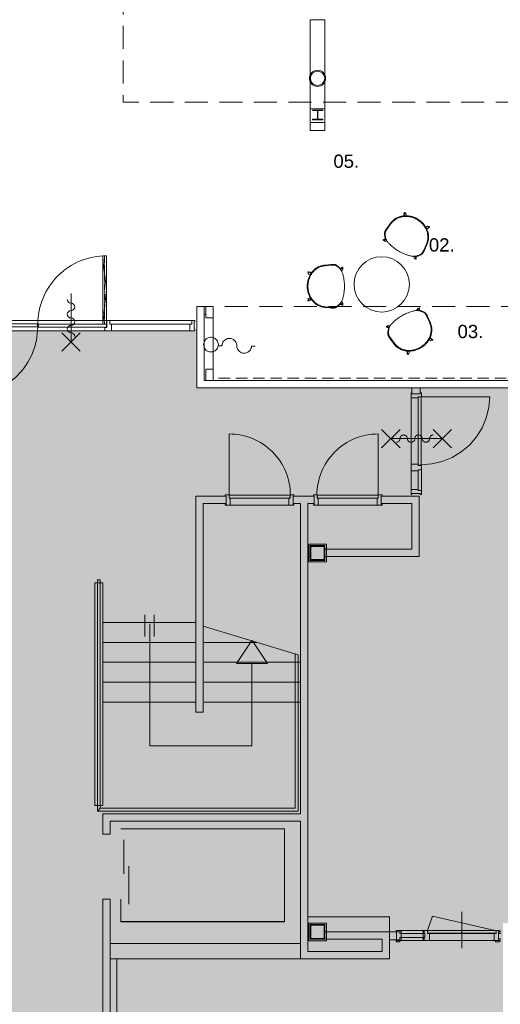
# Model space of a CAD drawing. Header units: millimetres. Extents: x -28656 to 67349, y -24410 to 39654.
# Tile 14 of 135: x 10977 to 17499, y -1946 to 11413. Entities that reach past the tile are written whole.
import ezdxf

# ---------------------------------------------------------------- set-up
doc = ezdxf.new("R2010")
doc.units = ezdxf.units.MM
doc.header["$MEASUREMENT"] = 0
for name, pattern in [('B0701', [234.119993, 155.999994, -78.119999]), ('B0703', [468.700004, 312.5, -156.200004]), ('HIDDEN', [18.75, 12.5, -6.25])]:
    doc.linetypes.add(name, pattern=pattern)
for name, color, linetype in [('0 2D arcering', 7, 'Continuous'), ('00 Bestaand', 7, 'Continuous'), ('82 Interieur', 7, 'Continuous'), ('84 Vaste inrichting', 7, 'Continuous'), ('New_82 Interieur', 7, 'Continuous'), ('New_83 Losse inrichting', 7, 'Continuous'), ('New_83 Losse inrichting 2D arcering', 7, 'Continuous'), ('New_Info losse inrichting', 7, 'Continuous')]:
    doc.layers.add(name, color=color, linetype=linetype)
doc.styles.add('GENERATED_STYLE_2', font='txt')

# ---------------------------------------------------------------- blocks, each defined once
blk = doc.blocks.new('Hay about a chair 2D')
at = {"layer": 'New_83 Losse inrichting', "color": 9, "linetype": 'Continuous', "lineweight": 0}
for p, q in [((62, 398), (70, 408)), ((77, 401), (69, 392)), ((70, 408), (79, 417)), ((85, 410), (77, 401)), ((79, 417), (88, 426)), ((94, 418), (85, 410)), ((88, 426), (97, 434)), ((103, 427), (94, 418)), ((97, 434), (112, 446)), ((100, 494), (101, 496)), ((100, 489), (100, 494)), ((100, 487), (100, 489)), ((101, 485), (100, 487)), ((101, 496), (102, 496)), ((106, 475), (101, 485)), ((105, 495), (102, 496)), ((117, 438), (103, 427)), ((105, 495), (111, 475)), ((105, 495), (126, 491)), ((106, 475), (106, 475)), ((106, 474), (106, 475)), ((106, 472), (106, 474)), ((106, 471), (106, 472)), ((106, 468), (106, 471)), ((106, 468), (108, 466)), ((115, 451), (108, 466)), ((111, 475), (120, 455)), ((112, 446), (116, 449)), ((115, 451), (116, 449)), ((116, 449), (118, 450)), ((132, 449), (117, 438)), ((118, 450), (121, 453)), ((120, 455), (121, 453)), ((121, 453), (127, 457)), ((126, 491), (127, 491)), ((127, 491), (129, 490)), ((127, 457), (138, 464)), ((129, 490), (129, 489)), ((129, 489), (131, 483)), ((131, 483), (138, 472)), ((143, 455), (132, 449)), ((138, 472), (141, 465)), ((138, 464), (141, 465)), ((141, 465), (149, 470)), ((153, 461), (143, 455)), ((149, 470), (161, 475)), ((164, 467), (153, 461)), ((161, 475), (172, 481)), ((176, 472), (164, 467)), ((172, 481), (184, 485)), ((187, 476), (176, 472)), ((184, 485), (196, 490)), ((199, 481), (187, 476)), ((196, 490), (208, 493)), ((211, 484), (199, 481)), ((208, 493), (221, 497)), ((223, 488), (211, 484)), ((221, 497), (233, 499)), ((235, 490), (223, 488)), ((233, 499), (246, 502)), ((247, 492), (235, 490)), ((246, 502), (259, 504)), ((259, 494), (247, 492)), ((259, 504), (271, 505)), ((272, 495), (259, 494)), ((271, 505), (284, 506)), ((284, 496), (272, 495)), ((284, 506), (297, 506)), ((297, 496), (284, 496)), ((297, 506), (310, 506)), ((309, 496), (297, 496)), ((322, 495), (309, 496)), ((310, 506), (323, 505)), ((334, 494), (322, 495)), ((323, 505), (335, 504)), ((347, 492), (334, 494)), ((335, 504), (348, 502)), ((359, 490), (347, 492)), ((348, 502), (361, 499)), ((371, 488), (359, 490)), ((361, 499), (373, 497)), ((383, 484), (371, 488)), ((373, 497), (385, 493)), ((395, 481), (383, 484)), ((385, 493), (398, 490)), ((407, 476), (395, 481)), ((398, 490), (410, 485)), ((418, 472), (407, 476)), ((410, 485), (422, 481)), ((429, 467), (418, 472)), ((422, 481), (433, 475)), ((440, 461), (429, 467)), ((433, 475), (444, 470)), ((451, 455), (440, 461)), ((444, 470), (453, 465)), ((462, 449), (451, 455)), ((453, 465), (456, 472)), ((453, 465), (456, 464)), ((456, 472), (463, 483)), ((456, 464), (466, 457)), ((477, 438), (462, 449)), ((463, 483), (465, 489)), ((465, 490), (466, 491)), ((465, 489), (465, 490)), ((466, 491), (468, 491)), ((466, 457), (472, 453)), ((489, 495), (468, 491)), ((472, 453), (473, 455)), ((472, 453), (476, 450)), ((473, 455), (483, 475)), ((476, 450), (478, 449)), ((491, 427), (477, 438)), ((478, 449), (479, 451)), ((478, 449), (482, 446)), ((486, 466), (479, 451)), ((482, 446), (497, 434)), ((483, 475), (489, 495)), ((487, 468), (486, 466)), ((488, 474), (487, 472)), ((487, 472), (487, 471)), ((487, 471), (487, 468)), ((493, 485), (488, 475)), ((488, 475), (488, 475)), ((488, 475), (488, 474)), ((489, 495), (492, 496)), ((500, 418), (491, 427)), ((492, 496), (493, 496)), ((493, 496), (494, 494)), ((493, 496), (494, 493)), ((494, 487), (493, 485)), ((494, 494), (494, 493)), ((494, 489), (494, 493)), ((494, 489), (494, 487)), ((497, 434), (506, 426)), ((509, 410), (500, 418)), ((506, 426), (515, 417)), ((517, 401), (509, 410)), ((515, 417), (523, 408)), ((524, 392), (517, 401)), ((523, 408), (532, 398)), ((10, 264), (11, 275)), ((11, 275), (12, 287)), ((12, 287), (15, 299)), ((15, 299), (18, 311)), ((18, 311), (21, 323)), ((20, 273), (19, 262)), ((22, 284), (20, 273)), ((21, 323), (25, 334)), ((24, 296), (22, 284)), ((27, 307), (24, 296)), ((25, 334), (30, 346)), ((30, 319), (27, 307)), ((30, 346), (35, 357)), ((34, 330), (30, 319)), ((38, 341), (34, 330)), ((35, 357), (41, 368)), ((44, 352), (38, 341)), ((41, 368), (48, 378)), ((49, 362), (44, 352)), ((48, 378), (55, 388)), ((55, 372), (49, 362)), ((55, 388), (62, 398)), ((62, 382), (55, 372)), ((69, 392), (62, 382)), ((532, 382), (524, 392)), ((532, 398), (539, 388)), ((538, 372), (532, 382)), ((545, 362), (538, 372)), ((539, 388), (546, 378)), ((550, 352), (545, 362)), ((546, 378), (553, 368)), ((555, 341), (550, 352)), ((553, 368), (558, 357)), ((560, 330), (555, 341)), ((558, 357), (564, 346)), ((564, 319), (560, 330)), ((564, 346), (569, 334)), ((567, 307), (564, 319)), ((570, 296), (567, 307)), ((569, 334), (573, 323)), ((572, 284), (570, 296)), ((574, 273), (572, 284)), ((573, 323), (576, 311)), ((575, 262), (574, 273)), ((576, 311), (579, 299)), ((579, 299), (581, 287)), ((581, 287), (583, 275)), ((583, 275), (584, 264)), ((0, 169), (1, 171)), ((0, 167), (0, 169)), ((0, 165), (0, 167)), ((0, 164), (0, 165)), ((0, 162), (0, 164)), ((0, 160), (0, 162)), ((0, 158), (0, 160)), ((0, 157), (0, 158)), ((0, 155), (0, 157)), ((0, 153), (0, 155)), ((0, 152), (0, 153)), ((0, 150), (0, 152)), ((0, 149), (0, 150)), ((0, 147), (0, 149)), ((0, 146), (0, 147)), ((0, 144), (0, 146)), ((1, 143), (0, 144)), ((1, 182), (2, 184)), ((1, 180), (1, 182)), ((1, 178), (1, 180)), ((1, 176), (1, 178)), ((1, 175), (1, 176)), ((1, 173), (1, 175)), ((1, 171), (1, 173)), ((1, 141), (1, 143)), ((1, 140), (1, 141)), ((1, 139), (1, 140)), ((1, 137), (1, 139)), ((1, 136), (1, 137)), ((2, 134), (1, 136)), ((2, 186), (10, 264)), ((2, 184), (2, 186)), ((2, 132), (2, 134)), ((10, 163), (9, 162)), ((9, 162), (9, 160)), ((9, 160), (9, 158)), ((9, 158), (9, 156)), ((9, 156), (9, 155)), ((9, 155), (9, 153)), ((9, 153), (9, 151)), ((9, 151), (9, 150)), ((9, 150), (9, 148)), ((9, 148), (9, 146)), ((9, 146), (10, 145)), ((11, 178), (10, 176)), ((10, 176), (10, 174)), ((10, 174), (10, 172)), ((10, 172), (10, 171)), ((10, 171), (10, 169)), ((10, 169), (10, 167)), ((10, 167), (10, 165)), ((10, 165), (10, 163)), ((10, 145), (10, 144)), ((10, 144), (10, 142)), ((10, 142), (10, 141)), ((10, 141), (10, 139)), ((10, 139), (10, 138)), ((10, 138), (10, 137)), ((10, 137), (10, 135)), ((10, 135), (11, 134)), ((11, 184), (19, 262)), ((11, 184), (11, 182)), ((11, 182), (11, 180)), ((11, 180), (11, 178)), ((11, 134), (11, 132)), ((583, 183), (575, 262)), ((583, 181), (583, 183)), ((583, 179), (583, 181)), ((583, 177), (583, 179)), ((584, 174), (583, 177)), ((583, 135), (584, 137)), ((583, 132), (583, 135)), ((592, 185), (584, 264)), ((584, 172), (584, 174)), ((584, 170), (584, 172)), ((584, 168), (584, 170)), ((584, 166), (584, 168)), ((584, 163), (584, 166)), ((584, 161), (584, 163)), ((584, 159), (584, 161)), ((584, 157), (584, 159)), ((584, 155), (584, 157)), ((584, 153), (584, 155)), ((584, 151), (584, 153)), ((584, 148), (584, 151)), ((584, 146), (584, 148)), ((584, 145), (584, 146)), ((584, 143), (584, 145)), ((584, 141), (584, 143)), ((584, 139), (584, 141)), ((584, 137), (584, 139)), ((592, 185), (592, 183)), ((592, 183), (592, 181)), ((592, 181), (593, 179)), ((593, 137), (592, 134)), ((592, 134), (592, 132)), ((593, 179), (593, 177)), ((593, 177), (593, 174)), ((593, 174), (593, 172)), ((593, 172), (593, 170)), ((593, 170), (593, 168)), ((593, 168), (594, 165)), ((594, 147), (593, 145)), ((593, 145), (593, 143)), ((593, 143), (593, 141)), ((593, 141), (593, 139)), ((593, 139), (593, 137)), ((594, 165), (594, 163)), ((594, 163), (594, 161)), ((594, 161), (594, 159)), ((594, 159), (594, 157)), ((594, 157), (594, 155)), ((594, 155), (594, 153)), ((594, 153), (594, 151)), ((594, 151), (594, 149)), ((594, 149), (594, 147)), ((3, 130), (2, 132)), ((3, 128), (3, 130)), ((4, 126), (3, 128)), ((4, 124), (4, 126)), ((5, 123), (4, 124)), ((5, 121), (5, 123)), ((6, 120), (5, 121)), ((6, 119), (6, 120)), ((7, 117), (6, 119)), ((8, 116), (7, 117)), ((8, 115), (8, 116)), ((9, 114), (8, 115)), ((10, 113), (9, 114)), ((10, 112), (10, 113)), ((10, 112), (16, 103)), ((11, 132), (11, 130)), ((11, 130), (12, 128)), ((12, 128), (12, 126)), ((12, 126), (13, 124)), ((13, 124), (13, 122)), ((13, 122), (14, 121)), ((14, 121), (15, 119)), ((15, 119), (15, 118)), ((15, 118), (16, 117)), ((16, 117), (16, 115)), ((16, 115), (17, 114)), ((16, 103), (22, 94)), ((17, 114), (18, 113)), ((18, 113), (18, 112)), ((18, 112), (19, 111)), ((19, 111), (20, 110)), ((26, 101), (20, 110)), ((22, 94), (29, 86)), ((32, 93), (26, 101)), ((29, 86), (30, 84)), ((30, 84), (33, 80)), ((38, 85), (32, 93)), ((33, 80), (36, 76)), ((36, 76), (40, 72)), ((39, 83), (38, 85)), ((38, 26), (39, 27)), ((39, 24), (38, 26)), ((42, 79), (39, 83)), ((40, 32), (39, 27)), ((40, 24), (39, 24)), ((40, 72), (45, 67)), ((40, 32), (41, 33)), ((42, 24), (40, 24)), ((41, 33), (42, 34)), ((45, 75), (42, 79)), ((53, 36), (42, 24)), ((42, 34), (44, 36)), ((42, 24), (66, 22)), ((44, 36), (46, 37)), ((44, 36), (44, 36)), ((49, 71), (45, 75)), ((45, 67), (50, 63)), ((46, 37), (47, 39)), ((47, 39), (48, 40)), ((48, 40), (49, 41)), ((53, 67), (49, 71)), ((49, 43), (50, 44)), ((49, 41), (49, 43)), ((50, 63), (56, 59)), ((50, 45), (51, 47)), ((50, 44), (50, 45)), ((51, 49), (53, 50)), ((51, 47), (51, 49)), ((58, 62), (53, 67)), ((53, 50), (60, 56)), ((53, 36), (68, 48)), ((56, 59), (60, 56)), ((63, 57), (58, 62)), ((60, 56), (63, 54)), ((69, 53), (63, 57)), ((63, 54), (65, 53)), ((65, 53), (70, 50)), ((68, 23), (66, 22)), ((68, 48), (70, 50)), ((68, 23), (71, 27)), ((76, 48), (69, 53)), ((70, 50), (79, 45)), ((70, 50), (70, 50)), ((71, 58), (71, 58)), ((71, 27), (80, 32)), ((83, 43), (76, 48)), ((79, 45), (83, 43)), ((80, 32), (89, 39)), ((89, 39), (83, 43)), ((91, 38), (89, 39)), ((100, 34), (91, 38)), ((109, 30), (100, 34)), ((119, 27), (109, 30)), ((129, 24), (119, 27)), ((139, 21), (129, 24)), ((150, 18), (139, 21)), ((168, 14), (150, 18)), ((186, 10), (168, 14)), ((204, 7), (186, 10)), ((223, 5), (204, 7)), ((241, 3), (223, 5)), ((260, 1), (241, 3)), ((278, 0), (260, 1)), ((297, 0), (278, 0)), ((316, 0), (297, 0)), ((334, 1), (316, 0)), ((353, 3), (334, 1)), ((371, 5), (353, 3)), ((390, 7), (371, 5)), ((408, 10), (390, 7)), ((426, 14), (408, 10)), ((444, 18), (426, 14)), ((454, 21), (444, 18)), ((465, 24), (454, 21)), ((475, 27), (465, 24)), ((485, 30), (475, 27)), ((494, 34), (485, 30)), ((503, 38), (494, 34)), ((511, 43), (503, 38)), ((503, 38), (504, 39)), ((504, 39), (515, 45)), ((504, 39), (514, 32)), ((518, 48), (511, 43)), ((514, 32), (522, 27)), ((515, 45), (523, 50)), ((525, 53), (518, 48)), ((526, 23), (522, 27)), ((523, 50), (524, 50)), ((524, 50), (529, 53)), ((524, 50), (526, 48)), ((531, 57), (525, 53)), ((526, 48), (541, 36)), ((527, 22), (526, 23)), ((552, 24), (527, 22)), ((529, 53), (531, 54)), ((536, 62), (531, 57)), ((531, 54), (533, 56)), ((533, 56), (538, 59)), ((533, 56), (541, 50)), ((541, 67), (536, 62)), ((538, 59), (544, 63)), ((545, 71), (541, 67)), ((541, 50), (542, 49)), ((552, 24), (541, 36)), ((542, 49), (543, 47)), ((543, 47), (543, 45)), ((543, 45), (544, 44)), ((544, 63), (549, 67)), ((544, 44), (544, 43)), ((544, 43), (545, 41)), ((548, 75), (545, 71)), ((545, 41), (546, 40)), ((546, 40), (547, 39)), ((547, 39), (548, 37)), ((552, 79), (548, 75)), ((548, 37), (549, 36)), ((549, 67), (553, 72)), ((549, 36), (550, 36)), ((550, 36), (552, 34)), ((554, 83), (552, 79)), ((552, 34), (553, 33)), ((554, 24), (552, 24)), ((553, 72), (557, 76)), ((553, 33), (553, 32)), ((553, 32), (555, 26)), ((560, 90), (554, 83)), ((555, 24), (554, 24)), ((555, 26), (555, 24)), ((557, 76), (561, 80)), ((566, 99), (560, 90)), ((561, 80), (564, 84)), ((564, 84), (570, 92)), ((572, 107), (566, 99)), ((570, 92), (575, 100)), ((574, 110), (572, 107)), ((574, 110), (575, 111)), ((575, 111), (576, 113)), ((575, 100), (581, 109)), ((576, 113), (577, 114)), ((577, 115), (578, 116)), ((577, 114), (577, 115)), ((578, 117), (579, 118)), ((578, 116), (578, 117)), ((579, 119), (580, 121)), ((579, 118), (579, 119)), ((579, 118), (579, 118)), ((580, 122), (581, 124)), ((580, 121), (580, 122)), ((581, 125), (582, 126)), ((581, 124), (581, 125)), ((581, 109), (584, 112)), ((582, 130), (583, 132)), ((582, 128), (582, 130)), ((582, 126), (582, 128)), ((585, 114), (584, 113)), ((584, 113), (584, 112)), ((586, 116), (585, 114)), ((587, 117), (586, 116)), ((587, 119), (587, 118)), ((588, 119), (587, 119)), ((587, 118), (587, 117)), ((589, 121), (588, 120)), ((588, 120), (588, 119)), ((590, 124), (589, 123)), ((589, 123), (589, 121)), ((591, 127), (590, 126)), ((590, 126), (590, 124)), ((592, 132), (591, 130)), ((591, 130), (591, 128)), ((591, 128), (591, 127))]:
    blk.add_line(p, q, dxfattribs=at)

msp = doc.modelspace()

# ---------------------------------------------------------------- hatches: boundary and pattern name
at = {"layer": '0 2D arcering', "linetype": 'Continuous', "lineweight": 0}
h = msp.add_hatch(dxfattribs=at)
h.set_pattern_fill('155_Kunststeen_0001', color=9, style=0, pattern_type=2)
h.set_pattern_definition([(45, (0, 0), (-183.8478, 183.8478), []), (45, (-91.92, 91.92), (-183.8478, 183.8478), [195, -65])])
h.paths.add_polyline_path([(2224.6, -7836.9), (4703.9, -7836.9), (4703.9, -24110.3), (10173.4, -24110.3), (10173.4, -22030.3), (16189.6, -22030.3), (16189.6, -18710.3), (17537.1, -18710.3), (17537.1, -842.7), (28580.9, -842.7), (28580.9, 1037.3), (33749.4, 1037.3), (33749.4, 5435.8), (28580.9, 5435.8), (28580.9, 6419.7), (28580.9, 7309.7), (23318.9, 7309.7), (23318.9, 6419.7), (13378.9, 6419.7), (13378.9, 7192.8), (8308.9, 7192.8), (8308.9, 7439.4), (8308.9, 7557.3), (5678.9, 7557.3), (5678.9, 7439.4), (2224.6, 7439.4)])

# ---------------------------------------------------------------- linework, layer by layer
at = {"layer": '00 Bestaand', "color": 3, "linetype": 'Continuous', "lineweight": 0}
msp.add_line((15018.9, 10617.3), (15018.9, 10617.2), dxfattribs=at)
msp.add_line((15018.9, 10617.3), (15018.9, 10617.2), dxfattribs=at)
at = {"layer": '00 Bestaand', "color": 1, "linetype": 'Continuous', "lineweight": 0}
for p, q in [((12104.5, 7280.3), (12104.5, 8208.9)), ((11673.8, 7690.7), (11673.8, 7065.7)), ((13600.9, 7369.7), (13600.9, 6669.7)), ((10307.9, 7331.8), (13312.6, 7331.8)), ((13287.6, 7281.8), (12224.9, 7281.8)), ((10285.9, 7192.8), (13287.6, 7192.8)), ((16289.4, 6282.3), (16289.4, 5039.8)), ((16289.5, 6349.5), (16289.5, 6349.4)), ((16289.4, 5365.5), (16289.4, 5365.4)), ((16383.1, 5290.3), (16383.1, 5039.8)), ((16428.4, 5309.4), (16428.4, 5024.8)), ((16289.4, 4972.7), (16289.4, 4972.6)), ((16289.4, 4972.7), (16289.4, 4972.6)), ((13833.1, 4826.7), (14631.1, 4826.7)), ((14698.1, 4826.7), (14698.1, 4826.6)), ((14698.1, 4826.7), (14698.1, 4826.6)), ((14698.1, 4826.7), (14698.1, 4826.6)), ((14962.3, 4826.7), (14962.3, 4826.6)), ((14962.3, 4826.7), (14962.3, 4826.6)), ((14962.3, 4826.7), (14962.3, 4826.6)), ((15827.3, 4826.7), (15029.3, 4826.7)), ((14817.9, 3590.7), (14817.9, 3590.7)), ((12113.9, 3234.7), (13358.9, 3234.7)), ((12676.8, 3043.1), (12676.8, 3336.5)), ((12742.1, 1559.4), (12742.1, 3214.4)), ((12801.4, 3336.5), (12801.4, 3043.1)), ((13468.9, 3185.4), (14756.4, 2796.4)), ((12113.9, 2964.7), (13358.9, 2964.7)), ((14199.5, 2964.7), (13478.9, 2964.7)), ((12113.9, 2694.7), (13358.9, 2694.7)), ((14778.9, 2694.7), (13478.9, 2694.7)), ((14128.9, 1559.4), (14128.9, 2679.4)), ((12113.9, 2424.7), (13358.9, 2424.7)), ((14778.9, 2424.7), (13478.9, 2424.7)), ((12113.9, 2154.7), (13358.9, 2154.7)), ((14778.9, 2154.7), (13478.9, 2154.7)), ((14826.4, 2193.7), (14826.4, 2193.7)), ((14834.9, 1753.5), (14834.9, 1753.5)), ((14128.9, 1559.4), (12742.1, 1559.4)), ((14569.1, 436.8), (12349.1, 436.8)), ((14569.1, 434.4), (12349.1, 434.4)), ((14569.1, 434.4), (12349.1, 434.4)), ((14569.1, -823.2), (14569.1, 436.8)), ((14569.1, -825.6), (14569.1, 434.4)), ((14569.1, -825.6), (14569.1, 434.4)), ((12389.1, -173.2), (12389.1, 286.8)), ((12389.1, -175.6), (12389.1, 284.4)), ((12389.1, -175.6), (12389.1, 284.4)), ((12459.1, -583.2), (12459.1, -73.2)), ((12459.1, -585.6), (12459.1, -75.6)), ((12459.1, -585.6), (12459.1, -75.6)), ((12349.1, -823.2), (12349.1, -520.3)), ((12349.1, -825.6), (12349.1, -522.8)), ((12349.1, -825.6), (12349.1, -522.8)), ((14569.1, -823.2), (12349.1, -823.2)), ((14569.1, -825.6), (12349.1, -825.6)), ((14569.1, -825.6), (12349.1, -825.6)), ((17483.9, -942.2), (16083.9, -942.2)), ((16134.9, -985.2), (16475.9, -985.2)), ((16134.9, -1038.2), (16475.9, -1038.2)), ((16535.9, -985.2), (17415.9, -985.2)), ((16134.9, -1081.2), (17415.9, -1081.2)), ((12294.6, -3400.8), (12294.6, -1330.3))]:
    msp.add_line(p, q, dxfattribs=at)
at = {"layer": '00 Bestaand', "color": 3, "linetype": 'HIDDEN', "lineweight": 0}
for p, q in [((12104.5, 8189.9), (12154.5, 7745.3)), ((12127.1, 8200.3), (12127.1, 7280.3)), ((12154.5, 7745.3), (12104.5, 7280.3))]:
    msp.add_line(p, q, dxfattribs=at)
at = {"layer": '00 Bestaand', "color": 2, "linetype": 'Continuous', "lineweight": 0}
for p, q in [((16298.4, 6337.4), (16298.4, 6419.7)), ((16410.4, 6337.4), (16410.4, 6419.7)), ((14888.9, -760.6), (15993.9, -760.6)), ((15993.9, -960.3), (15993.9, -760.6)), ((15993.9, -960.6), (16122, -962.7)), ((15993.9, -1072.6), (16122, -1072.6))]:
    msp.add_line(p, q, dxfattribs=at)
at = {"layer": '00 Bestaand', "color": 9, "linetype": 'Continuous', "lineweight": 0}
for p, q in [((13766.1, 4826.7), (13766.1, 4826.6)), ((13766.1, 4826.7), (13766.1, 4826.6)), ((15894.3, 4826.7), (15894.3, 4826.6)), ((15894.3, 4826.7), (15894.3, 4826.6)), ((16615.9, -985.2), (16615.9, -985.3)), ((16615.9, -985.2), (16615.9, -985.3)), ((16615.9, -985.2), (16615.9, -985.3))]:
    msp.add_line(p, q, dxfattribs=at)
at = {"layer": '00 Bestaand', "color": 1, "linetype": 'B0703', "lineweight": 0, "flags": 128}
msp.add_lwpolyline([(45180, 11359.9), (22639.6, 15951.5), (22639.6, 14776.5, -0.1508341), (12379.4, 13705), (12379.4, 10292.3), (29943.9, 10292.3, -0.3435825), (32683.8, 8292.1), (37809.7, 8291.9), (37379.8, 10309.3), (44966, 10309.3)], format="xyb", close=True, dxfattribs=at)
at = {"layer": '00 Bestaand', "color": 3, "linetype": 'Continuous', "lineweight": 0, "flags": 128}
msp.add_lwpolyline([(15128.5, 10617.3, 1), (14909.4, 10617.3, 1), (15128.5, 10617.3), (15116, 10617.3, -1), (14921.9, 10617.3, -1), (15116, 10617.3)], format="xyb", close=True, dxfattribs=at)
msp.add_lwpolyline([(15128.5, 10617.3, 1), (14909.4, 10617.3, 1), (15128.5, 10617.3), (15116, 10617.3, -1), (14921.9, 10617.3, -1), (15116, 10617.3)], format="xyb", close=True, dxfattribs=at)
at = {"layer": '00 Bestaand', "color": 2, "linetype": 'Continuous', "lineweight": 0, "flags": 128}
msp.add_lwpolyline([(15128.5, 10617.3, 1), (14909.4, 10617.3, 1), (15128.5, 10617.3), (15116, 10617.3, -1), (14921.9, 10617.3, -1), (15116, 10617.3)], format="xyb", close=True, dxfattribs=at)
msp.add_lwpolyline([(15128.5, 10617.3, 1), (14909.4, 10617.3, 1), (15128.5, 10617.3), (15116, 10617.3, -1), (14921.9, 10617.3, -1), (15116, 10617.3)], format="xyb", close=True, dxfattribs=at)
for points in [[(15128.5, 10617.3, 1), (14909.4, 10617.3)], [(15128.5, 10617.3, 1), (14909.4, 10617.3)], [(14909.4, 10617.3, 1), (15128.5, 10617.3)], [(14909.4, 10617.3, 1), (15128.5, 10617.3)], [(13820.1, 4962.3), (13820.1, 5792.3, -0.4142136), (14650.1, 4962.3)], [(15840.3, 4962.3), (15840.3, 5792.3, 0.4142136), (15010.3, 4962.3)]]:
    msp.add_lwpolyline(points, format="xyb", dxfattribs=at)
for points in [[(15118.9, 10019.7), (15118.9, 10202.3), (14918.9, 10202.3), (14918.9, 10019.7)], [(15118.9, 10019.7), (15118.9, 10202.3), (14918.9, 10202.3), (14918.9, 10019.7)], [(14948.9, 10187.3), (15088.9, 10187.3), (15088.9, 10178.8), (15021.7, 10178.8), (15021.7, 10062.8), (15088.9, 10062.8), (15088.9, 10054.3), (14948.9, 10054.3), (14948.9, 10062.8), (15016.2, 10062.8), (15016.2, 10178.8), (14948.9, 10178.8)], [(14948.9, 10187.3), (15088.9, 10187.3), (15088.9, 10178.8), (15021.7, 10178.8), (15021.7, 10062.8), (15088.9, 10062.8), (15088.9, 10054.3), (14948.9, 10054.3), (14948.9, 10062.8), (15016.2, 10062.8), (15016.2, 10178.8), (14948.9, 10178.8)], [(13766.1, 4835.7), (13766.1, 4826.7), (13833.1, 4826.7), (13833.1, 4920.4), (13818.1, 4920.4), (13818.1, 4965.7), (13766.1, 4965.7), (13766.1, 4947.7), (13778.1, 4947.7), (13778.1, 4835.7)], [(13820.1, 4922.3), (13820.1, 4962.3), (14646.2, 4962.3), (14643.2, 4922.3)], [(14698.1, 4835.7), (14698.1, 4826.7), (14631.1, 4826.7), (14631.1, 4920.4), (14646.1, 4920.4), (14646.1, 4965.7), (14698.1, 4965.7), (14698.1, 4947.7), (14686.1, 4947.7), (14686.1, 4835.7)], [(14962.3, 4835.7), (14962.3, 4826.7), (15029.3, 4826.7), (15029.3, 4920.4), (15014.3, 4920.4), (15014.3, 4965.7), (14962.3, 4965.7), (14962.3, 4947.7), (14974.3, 4947.7), (14974.3, 4835.7)], [(15840.3, 4922.3), (15840.3, 4962.3), (15014.2, 4962.3), (15017.2, 4922.3)], [(15894.3, 4835.7), (15894.3, 4826.7), (15827.3, 4826.7), (15827.3, 4920.4), (15842.3, 4920.4), (15842.3, 4965.7), (15894.3, 4965.7), (15894.3, 4947.7), (15882.3, 4947.7), (15882.3, 4835.7)], [(14919, 4277.3), (14919, 4077.3), (15119, 4077.3), (15119, 4277.3)], [(14919, 4277.3), (14919, 4077.3), (15119, 4077.3), (15119, 4277.3)], [(14919, 4277.3), (14919, 4077.3), (15119, 4077.3), (15119, 4277.3)], [(14919, 4277.3), (14919, 4077.3), (15119, 4077.3), (15119, 4277.3)], [(14929, 4267.3), (14929, 4087.3), (15109, 4087.3), (15109, 4267.3)], [(14929, 4267.3), (14929, 4087.3), (15109, 4087.3), (15109, 4267.3)], [(14929, 4267.3), (14929, 4087.3), (15109, 4087.3), (15109, 4267.3)], [(14929, 4267.3), (14929, 4087.3), (15109, 4087.3), (15109, 4267.3)], [(12103.9, 749.4), (12103.9, 3773.7), (11998.9, 3773.7), (11998.9, 749.4)], [(14919, -862.7), (14919, -1062.7), (15119, -1062.7), (15119, -862.7)], [(14919, -862.7), (14919, -1062.7), (15119, -1062.7), (15119, -862.7)], [(14929, -872.7), (14929, -1052.7), (15109, -1052.7), (15109, -872.7)], [(14929, -872.7), (14929, -1052.7), (15109, -1052.7), (15109, -872.7)], [(14788.9, -1120.3), (14788.9, -1330.3), (12203.9, -1330.3), (12203.9, -1120.3)]]:
    msp.add_lwpolyline(points, close=True, dxfattribs=at)
at = {"layer": '00 Bestaand', "color": 1, "linetype": 'Continuous', "lineweight": 0, "flags": 128}
for points in [[(12154.5, 7280.3), (12154.5, 8210.3, 0.4142136), (11224.5, 7280.3)], [(10291.3, 7244.3), (10291.3, 6314.3, 0.4142136), (11221.3, 7244.3)]]:
    msp.add_lwpolyline(points, format="xyb", dxfattribs=at)
for points in [[(11673.8, 7540.7), (11673.8, 7040.7)], [(11673.8, 7540.7), (11673.8, 7040.7)], [(13378.9, 6419.7), (13378.9, 7519.7), (13428.9, 7519.7)], [(13378.9, 6419.7), (13378.9, 7519.7), (13428.9, 7519.7)], [(13478.9, 6519.7), (13478.9, 7519.7), (13428.9, 7519.7)], [(13478.9, 6519.7), (13478.9, 7519.7), (13428.9, 7519.7)], [(13478.9, 7469.7), (13478.9, 7519.7), (13500.9, 7519.7), (13500.9, 7469.7)], [(13478.9, 7469.7), (13478.9, 7519.7), (13500.9, 7519.7), (13500.9, 7469.7)], [(13550.9, 7519.7), (13500.9, 7519.7), (13500.9, 7369.7), (13550.9, 7369.7)], [(13550.9, 7519.7), (13500.9, 7519.7), (13500.9, 7369.7), (13550.9, 7369.7)], [(13550.9, 7519.7), (13600.9, 7519.7), (13600.9, 7369.7), (13550.9, 7369.7)], [(13550.9, 7519.7), (13600.9, 7519.7), (13600.9, 7369.7), (13550.9, 7369.7)], [(13478.9, 7469.7), (13478.9, 7419.7), (13500.9, 7419.7), (13500.9, 7469.7)], [(13478.9, 7469.7), (13478.9, 7419.7), (13500.9, 7419.7), (13500.9, 7469.7)], [(11548.8, 6915.7), (11798.8, 7165.7)], [(11798.8, 6915.7), (11548.8, 7165.7)], [(11548.8, 6915.7), (11798.8, 7165.7)], [(11798.8, 6915.7), (11548.8, 7165.7)], [(13673.2, 6988.2), (13723.2, 6988.2), (13724.5, 7004.6), (13728.6, 7020.7), (13735.2, 7035.8), (13744.3, 7049.6), (13755.4, 7061.8), (13768.5, 7071.9), (13783, 7079.8), (13798.6, 7085.1), (13814.9, 7087.8), (13831.4, 7087.8), (13847.7, 7085.1), (13863.3, 7079.8), (13877.9, 7071.9), (13890.9, 7061.8), (13902.1, 7049.6), (13911.1, 7035.8), (13917.7, 7020.7), (13921.8, 7004.6), (13923.2, 6988.2), (13924.6, 6971), (13929.1, 6954.4), (13936.2, 6938.7), (13946, 6924.6), (13958.1, 6912.3), (13972, 6902.2), (13987.5, 6894.7), (14004.1, 6890), (14021.2, 6888.2), (14038.4, 6889.3), (14055.1, 6893.4), (14070.9, 6900.3), (14085.3, 6909.7), (14097.8, 6921.5), (14108.1, 6935.3), (14115.9, 6950.7), (14121, 6967.1), (14123.2, 6984.2), (14173.2, 6984.2)], [(13550.9, 6669.7), (13500.9, 6669.7), (13500.9, 6519.7), (13550.9, 6519.7)], [(13550.9, 6669.7), (13500.9, 6669.7), (13500.9, 6519.7), (13550.9, 6519.7)], [(13550.9, 6669.7), (13600.9, 6669.7), (13600.9, 6519.7), (13550.9, 6519.7)], [(13550.9, 6669.7), (13600.9, 6669.7), (13600.9, 6519.7), (13550.9, 6519.7)], [(13378.9, 6419.7), (13518.9, 6419.7)], [(13378.9, 6419.7), (13518.9, 6419.7)], [(13478.9, 6519.7), (13518.9, 6519.7)], [(13478.9, 6519.7), (13518.9, 6519.7)], [(13518.9, 6519.7), (13818.9, 6519.7)], [(13518.9, 6519.7), (13818.9, 6519.7)], [(13518.9, 6419.7), (13818.9, 6419.7)], [(13518.9, 6419.7), (13818.9, 6419.7)], [(13818.9, 6519.7), (22978.9, 6519.7), (22978.9, 6469.7)], [(13818.9, 6519.7), (22978.9, 6519.7), (22978.9, 6469.7)], [(13818.9, 6419.7), (22978.9, 6419.7), (22978.9, 6469.7)], [(13818.9, 6419.7), (22978.9, 6419.7), (22978.9, 6469.7)], [(16425, 6295.3), (17355, 6295.3), (17342.8, 6150.5), (17308.1, 6009.3), (17251.8, 5875.4), (17175.3, 5751.9), (17080.4, 5641.9), (16969.6, 5548.2), (16845.5, 5473), (16711.1, 5418.1), (16569.9, 5385), (16425.2, 5374.5)], [(15888.4, 5854), (16138.4, 5604)], [(15888.4, 5604), (16138.4, 5854)], [(15888.4, 5854), (16138.4, 5604)], [(15888.4, 5604), (16138.4, 5854)], [(16238.4, 5729), (16237.8, 5737.3), (16235.7, 5745.3), (16232.4, 5752.8), (16227.9, 5759.8), (16222.3, 5765.8), (16215.8, 5770.9), (16208.5, 5774.8), (16200.7, 5777.5), (16192.6, 5778.9), (16184.3, 5778.9), (16176.2, 5777.5), (16168.4, 5774.8), (16161.1, 5770.9), (16154.6, 5765.8), (16149, 5759.8), (16144.5, 5752.8), (16141.2, 5745.3), (16139.1, 5737.3), (16138.4, 5729)], [(16438.4, 5729), (16437.8, 5737.3), (16435.7, 5745.3), (16432.4, 5752.8), (16427.9, 5759.8), (16422.3, 5765.8), (16415.8, 5770.9), (16408.5, 5774.8), (16400.7, 5777.5), (16392.6, 5778.9), (16384.3, 5778.9), (16376.2, 5777.5), (16368.4, 5774.8), (16361.1, 5770.9), (16354.6, 5765.8), (16349, 5759.8), (16344.5, 5752.8), (16341.2, 5745.3), (16339.1, 5737.3), (16338.4, 5729)], [(16588.4, 5779), (16579.8, 5778.2), (16571.4, 5775.9), (16563.5, 5772.2), (16556.4, 5767.2), (16550.3, 5761.1), (16545.3, 5754), (16541.6, 5746.1), (16539.3, 5737.7), (16538.4, 5729)], [(16838.4, 5854), (16588.4, 5604)], [(16838.4, 5604), (16588.4, 5854)], [(16838.4, 5854), (16588.4, 5604)], [(16838.4, 5604), (16588.4, 5854)], [(16513.4, 5729), (16013.4, 5729)], [(16513.4, 5729), (16013.4, 5729)], [(16663.4, 5729), (16038.4, 5729)], [(16088.4, 5679), (16097.1, 5679.9), (16105.5, 5682.2), (16113.4, 5685.9), (16120.5, 5690.9), (16126.6, 5697), (16131.6, 5704.1), (16135.3, 5712), (16137.6, 5720.4), (16138.4, 5729)], [(16213.4, 5729), (16713.4, 5729)], [(16213.4, 5729), (16713.4, 5729)], [(16238.4, 5729), (16239.1, 5720.8), (16241.2, 5712.8), (16244.5, 5705.2), (16249, 5698.3), (16254.6, 5692.3), (16261.1, 5687.2), (16268.4, 5683.3), (16276.2, 5680.6), (16284.3, 5679.2), (16292.6, 5679.2), (16300.7, 5680.6), (16308.5, 5683.3), (16315.8, 5687.2), (16322.3, 5692.3), (16327.9, 5698.3), (16332.4, 5705.2), (16335.7, 5712.8), (16337.8, 5720.8), (16338.4, 5729)], [(16438.4, 5729), (16439.1, 5720.8), (16441.2, 5712.8), (16444.5, 5705.2), (16449, 5698.3), (16454.6, 5692.3), (16461.1, 5687.2), (16468.4, 5683.3), (16476.2, 5680.6), (16484.3, 5679.2), (16492.6, 5679.2), (16500.7, 5680.6), (16508.5, 5683.3), (16515.8, 5687.2), (16522.3, 5692.3), (16527.9, 5698.3), (16532.4, 5705.2), (16535.7, 5712.8), (16537.8, 5720.8), (16538.4, 5729)], [(17426.9, -942.2), (16580.6, -751), (16510.9, -942.2)], [(16975.9, -1185.9), (16975.9, -688.9)]]:
    msp.add_lwpolyline(points, dxfattribs=at)
at = {"layer": '00 Bestaand', "color": 2, "linetype": 'Continuous', "lineweight": 0, "flags": 128}
for points in [[(13378.9, 6419.7), (13378.9, 7519.7), (13428.9, 7519.7)], [(13478.9, 6519.7), (13478.9, 7519.7), (13428.9, 7519.7)], [(13478.9, 7469.7), (13478.9, 7519.7), (13500.9, 7519.7), (13500.9, 7469.7)], [(13550.9, 7519.7), (13500.9, 7519.7), (13500.9, 7369.7), (13550.9, 7369.7)], [(13550.9, 7519.7), (13600.9, 7519.7), (13600.9, 7369.7), (13550.9, 7369.7)], [(13478.9, 7469.7), (13478.9, 7419.7), (13500.9, 7419.7), (13500.9, 7469.7)], [(13550.9, 6669.7), (13500.9, 6669.7), (13500.9, 6519.7), (13550.9, 6519.7)], [(13550.9, 6669.7), (13600.9, 6669.7), (13600.9, 6519.7), (13550.9, 6519.7)], [(13378.9, 6419.7), (13518.9, 6419.7)], [(13478.9, 6519.7), (13518.9, 6519.7)], [(13518.9, 6519.7), (13818.9, 6519.7)], [(13518.9, 6419.7), (13818.9, 6419.7)], [(13818.9, 6519.7), (22978.9, 6519.7), (22978.9, 6469.7)], [(13818.9, 6419.7), (22978.9, 6419.7), (22978.9, 6469.7)], [(13780.2, 4897.7), (13780.2, 4947.7), (13368.9, 4947.7)], [(13418.9, 2019.7), (13368.9, 2019.7), (13368.9, 4947.7)], [(13418.9, 2019.7), (13368.9, 2019.7), (13368.9, 4947.7)], [(13418.9, 2019.7), (13368.9, 2019.7), (13368.9, 4947.7)], [(14838.9, 4947.7), (14688.2, 4947.7), (14688.2, 4897.7)], [(14974.3, 4897.7), (14974.3, 4947.7), (14838.9, 4947.7)], [(16399.6, 4947.7), (15882.3, 4947.7), (15882.3, 4897.7)], [(16399.6, 4947.7), (15882.3, 4947.7), (15882.3, 4897.7)], [(16399.6, 4947.7), (15882.3, 4947.7), (15882.3, 4897.7)], [(16399.6, 4947.7), (16399.6, 4129.4)], [(16399.6, 4947.7), (16399.6, 4129.4)], [(16399.6, 4947.7), (16399.6, 4129.4)], [(13418.9, 2019.7), (13468.9, 2019.7), (13468.9, 4847.7)], [(13780.2, 4897.7), (13780.2, 4847.7), (13468.9, 4847.7)], [(13780.2, 4897.7), (13780.2, 4847.7), (13468.9, 4847.7)], [(13780.2, 4897.7), (13780.2, 4847.7), (13468.9, 4847.7)], [(14788.9, 4847.7), (14688.2, 4847.7), (14688.2, 4897.7)], [(14788.9, 4847.7), (14688.2, 4847.7), (14688.2, 4897.7)], [(14788.9, 4847.7), (14688.2, 4847.7), (14688.2, 4897.7)], [(14788.9, 639.7), (14788.9, 4847.7)], [(14788.9, 639.7), (14788.9, 4847.7)], [(14788.9, 639.7), (14788.9, 4847.7)], [(14974.3, 4897.7), (14974.3, 4847.7), (14888.9, 4847.7)], [(14974.3, 4897.7), (14974.3, 4847.7), (14888.9, 4847.7)], [(14974.3, 4897.7), (14974.3, 4847.7), (14888.9, 4847.7)], [(14888.9, 589.7), (14888.9, 4847.7)], [(16299.6, 4847.7), (15882.3, 4847.7), (15882.3, 4897.7)], [(16299.6, 4847.7), (16299.6, 4229.4)], [(16299.6, 4229.4), (15119, 4229.4), (15119, 4179.4)], [(16399.6, 4129.4), (15119, 4129.4), (15119, 4179.4)], [(16399.6, 4129.4), (15119, 4129.4), (15119, 4179.4)], [(16399.6, 4129.4), (15119, 4129.4), (15119, 4179.4)], [(12071.4, 716.9), (12071.4, 3813.7), (12031.4, 3813.7), (12031.4, 676.9)], [(14127, 2989.4), (13918.9, 2679.4), (14338.9, 2679.4), (14130.9, 2989.4)], [(14756.4, 676.9), (14756.4, 2796.4), (14716.4, 2808.5), (14716.4, 716.9)], [(14716.4, 716.9), (12071.4, 716.9), (12031.4, 676.9), (14756.4, 676.9)], [(12103.9, 639.7), (12103.9, 361.9), (12153.9, 361.9)], [(12103.9, 639.7), (12103.9, 361.9), (12153.9, 361.9)], [(12103.9, 639.7), (12103.9, 361.9), (12153.9, 361.9)], [(14788.9, 639.7), (12103.9, 639.7)], [(12203.9, 539.7), (12203.9, 361.9), (12153.9, 361.9)], [(14788.9, 539.7), (12203.9, 539.7)], [(14788.9, 539.7), (12203.9, 539.7)], [(14788.9, 539.7), (12203.9, 539.7)], [(14788.9, -1330.6), (14788.9, 539.7)], [(14788.9, -1330.6), (14788.9, 539.7)], [(14788.9, -1330.6), (14788.9, 539.7)], [(14888.9, -1230.6), (14888.9, 589.7)], [(12103.9, -1225.3), (12103.9, -520.6), (12153.9, -520.6)], [(12103.9, -1225.3), (12103.9, -520.6), (12153.9, -520.6)], [(12103.9, -1225.3), (12103.9, -520.6), (12153.9, -520.6)], [(12203.9, -1225.3), (12203.9, -520.6), (12153.9, -520.6)], [(15993.9, -960.3), (15119, -960.3), (15119, -1010.3)], [(15993.9, -960.3), (15119, -960.3), (15119, -1010.3)], [(15993.9, -960.3), (15119, -960.3), (15119, -1010.3)], [(15893.9, -1060.3), (15119, -1060.3), (15119, -1010.3)], [(15893.9, -1060.3), (15893.9, -1230.6)], [(15993.9, -960.3), (15993.9, -1330.6)], [(15993.9, -960.3), (15993.9, -1330.6)], [(15993.9, -960.3), (15993.9, -1330.6)], [(12153.9, -2361.6), (12103.9, -2361.6), (12103.9, -1225.3)], [(12153.9, -2361.6), (12103.9, -2361.6), (12103.9, -1225.3)], [(12153.9, -2361.6), (12103.9, -2361.6), (12103.9, -1225.3)], [(12153.9, -2361.6), (12203.9, -2361.6), (12203.9, -1225.3)], [(15993.9, -1330.6), (14788.9, -1330.6)], [(15993.9, -1330.6), (14788.9, -1330.6)], [(15993.9, -1330.6), (14788.9, -1330.6)], [(15893.9, -1230.6), (14888.9, -1230.6)]]:
    msp.add_lwpolyline(points, dxfattribs=at)
at = {"layer": '00 Bestaand', "color": 1, "linetype": 'B0703', "lineweight": 0, "flags": 128}
msp.add_lwpolyline([(22978.9, 7519.7), (13600.9, 7519.7), (13600.9, 6519.7), (22978.9, 6519.7)], close=True, dxfattribs=at)
at = {"layer": '00 Bestaand', "color": 1, "linetype": 'Continuous', "lineweight": 0, "flags": 128}
for points in [[(10291.3, 7284.3), (10291.3, 7244.3), (11217.4, 7244.3), (11214.4, 7284.3)], [(12154.5, 7240.3), (12154.5, 7280.3), (11228.4, 7280.3), (11231.4, 7240.3)], [(12224.9, 7192.8), (12134.9, 7192.8), (12134.9, 7237.8), (12159.9, 7237.8), (12159.9, 7331.8), (12199.9, 7331.8), (12199.9, 7281.8), (12224.9, 7281.8)], [(13354.6, 7192.8), (13287.6, 7192.8), (13287.6, 7281.8), (13312.6, 7281.8), (13312.6, 7331.8), (13354.6, 7331.8), (13354.6, 7312.3), (13345.6, 7312.3), (13345.6, 7212.3), (13354.6, 7212.3)], [(13473.2, 7004.7), (13474.5, 6988.2), (13478.6, 6972.2), (13485.2, 6957.1), (13494.3, 6943.3), (13505.4, 6931.1), (13518.5, 6921), (13533, 6913.1), (13548.6, 6907.7), (13564.9, 6905), (13581.4, 6905), (13597.7, 6907.7), (13613.3, 6913.1), (13627.9, 6921), (13640.9, 6931.1), (13652.1, 6943.3), (13661.1, 6957.1), (13667.7, 6972.2), (13671.8, 6988.2), (13673.2, 7004.7), (13671.8, 7021.1), (13667.7, 7037.2), (13661.1, 7052.3), (13652.1, 7066.1), (13640.9, 7078.3), (13627.9, 7088.4), (13613.3, 7096.3), (13597.7, 7101.6), (13581.4, 7104.3), (13564.9, 7104.3), (13548.6, 7101.6), (13533, 7096.3), (13518.5, 7088.4), (13505.4, 7078.3), (13494.3, 7066.1), (13485.2, 7052.3), (13478.6, 7037.2), (13474.5, 7021.1)], [(16298.4, 6349.5), (16289.5, 6349.5), (16289.4, 6282.3), (16383.2, 6282.3), (16383.2, 6297.4), (16428.4, 6297.3), (16428.5, 6349.5), (16410.4, 6349.5), (16410.4, 6337.4), (16298.4, 6337.4)], [(16385, 6295.3), (16425, 6295.3), (16425, 5367.4), (16385, 5370.4)], [(16289.4, 5378.5), (16289.4, 5292.3), (16289.4, 5290.3), (16383.1, 5290.3), (16383.1, 5307.4), (16426.4, 5307.4), (16428.4, 5309.4), (16428.4, 5361.5), (16426.4, 5363.5), (16383.1, 5363.5), (16383.1, 5378.5), (16383.1, 5380.5), (16289.4, 5380.5)], [(13820.1, 4922.3), (13820.1, 4962.3), (14646.2, 4962.3), (14643.2, 4922.3)], [(15840.3, 4922.3), (15840.3, 4962.3), (15014.2, 4962.3), (15017.2, 4922.3)], [(16298.4, 4972.7), (16289.4, 4972.7), (16289.4, 5039.8), (16383.1, 5039.8), (16383.1, 5024.8), (16428.4, 5024.8), (16428.4, 4972.7), (16410.4, 4972.7), (16410.4, 4984.7), (16298.4, 4984.7)], [(15139, 4297.3), (15139, 4057.3), (14899, 4057.3), (14899, 4297.3)], [(15139, -842.7), (15139, -1082.7), (14899, -1082.7), (14899, -842.7)], [(16091.9, -1081.2), (16091.9, -960.2), (16083.9, -960.2), (16083.9, -942.2), (16134.9, -942.2), (16134.9, -985.2), (16151.9, -985.2), (16151.9, -1038.2), (16134.9, -1038.2), (16134.9, -1081.2)], [(16151.9, -942.2), (16134.9, -942.2), (16134.9, -985.2), (16151.9, -985.2)], [(16151.9, -1038.2), (16134.9, -1038.2), (16134.9, -1081.2), (16151.9, -1081.2)], [(16467.9, -942.2), (16450.9, -942.2), (16450.9, -985.2), (16467.9, -985.2)], [(16475.9, -985.2), (16450.9, -985.2), (16450.9, -1038.2), (16475.9, -1038.2)], [(16467.9, -1081.2), (16450.9, -1081.2), (16450.9, -1038.2), (16467.9, -1038.2)], [(16467.9, -1081.2), (16467.9, -1038.2), (16475.9, -1038.2), (16475.9, -985.2), (16467.9, -985.2), (16467.9, -942.2), (16510.9, -942.2), (16510.9, -985.2), (16535.9, -985.2), (16535.9, -1081.2)], [(17440.9, -982.2), (17440.9, -942.2), (16510.9, -942.2), (16510.9, -982.2)], [(17475.9, -1081.2), (17475.9, -960.2), (17483.9, -960.2), (17483.9, -942.2), (17440.9, -942.2), (17440.9, -985.2), (17415.9, -985.2), (17415.9, -1081.2)], [(17475.9, -985.2), (17475.9, -960.2), (17483.9, -960.2), (17483.9, -950.2), (17498.9, -950.2), (17498.9, -985.2)], [(17475.9, -1056.2), (17475.9, -1081.2), (17483.9, -1081.2), (17483.9, -1091.2), (17498.9, -1091.2), (17498.9, -1056.2)], [(16083.9, -1081.2), (16134.9, -1081.2), (16134.9, -1099.2), (16083.9, -1099.2)], [(17483.9, -1081.2), (17432.9, -1081.2), (17432.9, -1099.2), (17483.9, -1099.2)]]:
    msp.add_lwpolyline(points, close=True, dxfattribs=at)
at = {"layer": '00 Bestaand', "color": 6, "linetype": 'Continuous', "lineweight": 0}
for centre in [(11673.8, 7690.7), (11673.8, 7540.7), (11673.8, 7540.7), (16213.4, 5729), (16213.4, 5729), (16513.4, 5729), (16513.4, 5729), (16663.4, 5729)]:
    msp.add_circle(centre, 1.23, dxfattribs=at)
at = {"layer": '00 Bestaand', "color": 1, "linetype": 'Continuous', "lineweight": 0}
for centre, radius, start, end in [((11674.1, 7616.1), 50.4, 180.41274, 269.58726), ((11673.8, 7515.7), 50, 270, 90), ((11673.8, 7415.7), 50, 90, 270), ((11673.8, 7315.7), 50, 270, 90), ((11673.8, 7215.7), 50, 90, 270), ((11673.4, 7115.3), 50.4, 0.41274, 89.58726)]:
    msp.add_arc(centre, radius, start, end, dxfattribs=at)
at = {"layer": '82 Interieur', "color": 9, "linetype": 'Continuous', "lineweight": 0}
for p, q in [((14918.9, 9911), (14918.9, 10019.7)), ((15118.9, 10019.7), (15118.9, 9911)), ((14918.9, 9911), (15118.9, 9911))]:
    msp.add_line(p, q, dxfattribs=at)
at = {"layer": '84 Vaste inrichting', "color": 4, "linetype": 'B0701', "lineweight": 0, "flags": 128}
msp.add_lwpolyline([(22963.3, 6549.7), (13600.9, 6549.7)], dxfattribs=at)
at = {"layer": 'New_82 Interieur', "color": 9, "linetype": 'Continuous', "lineweight": 0}
for p, q in [((14918.9, 11411), (15118.9, 11411)), ((14918.9, 10202.3), (14918.9, 11411)), ((15118.9, 11411), (15118.9, 10202.3)), ((15118.9, 9911), (14918.9, 9911))]:
    msp.add_line(p, q, dxfattribs=at)
at = {"layer": 'New_83 Losse inrichting', "color": 9, "linetype": 'Continuous', "lineweight": 0}
msp.add_circle((15889.9, 7821.8), 375, dxfattribs=at)
at = {"layer": 'New_83 Losse inrichting 2D arcering', "color": 2, "linetype": 'Continuous', "lineweight": 0, "flags": 128}
msp.add_lwpolyline([(16264.9, 7821.8, 1), (15514.9, 7821.8, 1)], format="xyb", close=True, dxfattribs=at)

# ---------------------------------------------------------------- block references
at = {"layer": 'New_83 Losse inrichting', "color": 1, "linetype": 'Continuous', "lineweight": 0, "zscale": 1000}
for p, rotation in [((15863.3, 8420.5), 329.9999999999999), ((15384.7, 7499.4), 90), ((16421.7, 7545.5), 209.9999999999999)]:
    msp.add_blockref('Hay about a chair 2D', p, dxfattribs=dict(at, rotation=rotation))

# ---------------------------------------------------------------- texts
at = {"layer": 'New_Info losse inrichting', "color": 2, "linetype": 'Continuous', "lineweight": 0, "char_height": 180, "attachment_point": 7, "style": 'GENERATED_STYLE_2'}
for s, insert in [('\\A1;{\\pql;\\fArial|b0|i0|c0|p38;05.}', (15234.2, 9400.4)), ('\\A1;{\\pql;\\fArial|b0|i0|c0|p38;02.}', (16529.9, 8264.6)), ('\\A1;{\\pql;\\fArial|b0|i0|c0|p38;03.}', (16918.6, 7090.1))]:
    msp.add_mtext(s, dxfattribs=dict(at, insert=insert))

doc.saveas('drawing.dxf')
